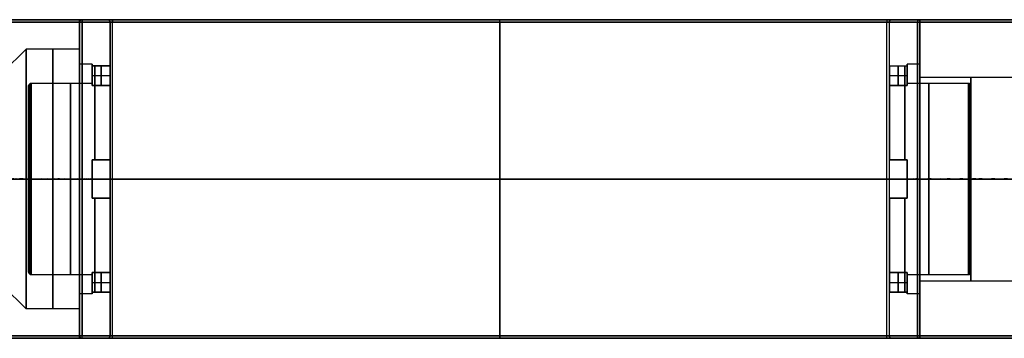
# Model space of a CAD drawing. Header units: centimetres. Extents: x -32 to 15, y -4 to 160.
# Tile 52 of 64: x -1.91 to 1.95, y 50 to 51.25. Entities that reach past the tile are written whole.
import ezdxf

# ---------------------------------------------------------------- set-up
doc = ezdxf.new("R2010")
doc.units = ezdxf.units.CM
doc.layers.add('Default', color=7, linetype='Continuous', true_color=0x000000)

# ---------------------------------------------------------------- blocks, each defined once
blk = doc.blocks.new('Z7535-03C')
at = {"layer": 'Default'}
for p, q in [((-45.282, -51.105), (-45.282, -35.705)), ((-45.182, -35.605), (-44.532, -35.605)), ((-44.532, -35.605), (-44.532, -37.605)), ((-39.032, -35.605, 13.9), (-39.032, -35.605, 5.5)), ((-39.032, -35.605, -5.5), (-39.032, -35.605, -13.9)), ((-39.032, -39.505, 14), (-39.032, -35.705, 14)), ((-39.032, -35.705, -14), (-39.032, -99.505, -14)), ((-33.532, -35.605), (-32.882, -35.605)), ((-33.532, -35.605), (-33.532, -37.605)), ((-32.782, -51.105), (-32.782, -35.705)), ((-44.532, -37.605), (-40.782, -37.605)), ((-40.782, -37.605), (-40.782, -47.105)), ((-39.032, -37.605, 1.75), (-39.032, -40.005, 1.75)), ((-39.032, -37.605, 5.5), (-39.032, -37.605, 1.75)), ((-39.032, -37.605, -1.75), (-39.032, -37.605, -5.5)), ((-37.282, -37.605), (-33.532, -37.605)), ((-37.282, -37.605), (-37.282, -47.105)), ((-39.032, -40.005, 13.5), (-39.032, -39.505, 14)), ((-39.032, -40.005, 13.5), (-39.032, -40.005, 1.746)), ((-37.432, -41.605, 13.5), (-37.432, -41.605, 0.709)), ((-39.032, -43.205, 13.5), (-39.032, -43.705, 14)), ((-39.032, -43.205, 13.5), (-39.032, -43.205, 1.746)), ((-39.032, -43.205, 1.75), (-39.032, -47.105, 1.75)), ((-39.032, -91.505, 14), (-39.032, -43.705, 14)), ((-43.032, -47.105), (-40.782, -47.105)), ((-43.032, -51.105), (-43.032, -47.105)), ((-39.032, -47.105, -4), (-39.032, -47.105, -1.75)), ((-39.032, -47.105, 1.75), (-39.032, -47.105, 4)), ((-37.282, -47.105), (-35.032, -47.105)), ((-35.032, -51.105), (-35.032, -47.105)), ((-45.282, -51.105), (-43.032, -51.105)), ((-39.032, -51.105, -8.95), (-39.032, -51.105, -4)), ((-39.032, -51.105, 4), (-39.032, -51.105, 8.95)), ((-39.032, -84.105, -8.95), (-39.032, -51.105, -8.95)), ((-39.032, -51.105, 8.95), (-39.032, -84.105, 8.95)), ((-35.032, -51.105), (-32.782, -51.105)), ((-45.282, -67.605, 13.9), (-45.282, -67.605, 8.95)), ((-45.282, -67.605, -8.95), (-45.282, -67.605, -13.9)), ((-45.282, -67.605, -8.95), (-32.782, -67.605, -8.95)), ((-45.282, -67.605, 8.95), (-32.782, -67.605, 8.95)), ((-32.882, -67.605, 14), (-45.182, -67.605, 14)), ((-45.182, -67.605, -14), (-32.882, -67.605, -14)), ((-32.782, -67.605, 13.9), (-32.782, -67.605, 8.95)), ((-32.782, -67.605, -8.95), (-32.782, -67.605, -13.9)), ((-45.282, -84.105), (-44.132, -84.105)), ((-45.282, -99.505), (-45.282, -84.105)), ((-44.132, -84.105), (-44.132, -86.205)), ((-39.032, -84.105, 8.95), (-39.032, -84.105, 5.1)), ((-39.032, -84.105, -5.1), (-39.032, -84.105, -8.95)), ((-33.932, -84.105), (-32.782, -84.105)), ((-33.932, -84.105), (-33.932, -86.205)), ((-32.782, -99.505), (-32.782, -84.105)), ((-43.232, -87.105), (-44.132, -86.205)), ((-34.832, -87.105), (-33.932, -86.205)), ((-43.232, -96.605), (-43.232, -87.105)), ((-39.032, -92.005, 4.2), (-39.032, -87.105, 4.2)), ((-34.832, -96.605), (-34.832, -87.105)), ((-39.032, -92.005, 13.5), (-39.032, -91.505, 14)), ((-39.032, -92.005, 13.5), (-39.032, -92.005, 4.198)), ((-37.432, -93.605, 13.5), (-37.432, -93.605, 3.883)), ((-39.032, -96.605, 4.2), (-39.032, -95.205, 4.2)), ((-39.032, -95.205, 13.5), (-39.032, -95.705, 14)), ((-39.032, -95.205, 13.5), (-39.032, -95.205, 4.198)), ((-39.032, -99.505, 14), (-39.032, -95.705, 14)), ((-43.232, -96.605), (-44.232, -97.605)), ((-34.832, -96.605), (-33.832, -97.605)), ((-44.332, -97.605), (-44.232, -97.605)), ((-44.332, -99.605), (-44.332, -97.605)), ((-39.032, -97.605, -5.3), (-39.032, -97.605, -5.2)), ((-39.032, -97.605, 5.2), (-39.032, -97.605, 5.3)), ((-33.832, -97.605), (-33.732, -97.605)), ((-33.732, -99.605), (-33.732, -97.605)), ((-45.182, -99.605), (-44.332, -99.605)), ((-39.032, -99.605, -13.9), (-39.032, -99.605, -5.3)), ((-39.032, -99.605, 5.3), (-39.032, -99.605, 13.9)), ((-33.732, -99.605), (-32.882, -99.605))]:
    blk.add_line(p, q, dxfattribs=at)
for centre, radius, start, end in [((-45.182, -35.705, 13.9), 0.1, 90, 180), ((-45.182, -35.705, -13.9), 0.1, 90, 180), ((-45.182, -35.705), 0.1, 90, 180), ((-32.882, -35.705, 13.9), 0.1, 0, 90), ((-32.882, -35.705, -13.9), 0.1, 0, 90), ((-39.032, -41.605, 14), 2.1, 0, 180), ((-39.032, -41.605, 13.5), 1.6, 0, 180), ((-39.032, -41.605, 14), 2.1, 180, 0), ((-39.032, -41.605, 13.5), 1.6, 180, 0), ((-39.032, -93.605, 13.5), 1.6, 180, 0), ((-45.182, -99.505, 13.9), 0.1, 180, 270), ((-32.882, -99.505, -13.9), 0.1, 270, 0), ((-32.882, -99.505), 0.1, 270, 0)]:
    blk.add_arc(centre, radius, start, end, dxfattribs=at)
at = {"layer": 'Default', "extrusion": (0, -1, 0)}
for centre, radius, start, end in [((-45.182, -13.9, 35.705), 0.1, 180, 270), ((-32.882, -13.9, 35.705), 0.1, 270, 0), ((-32.882, 13.9, 35.705), 0.1, 0, 90), ((-39.032, 0, 36.605), 5.5, 90, 270), ((-39.032, 0, 36.605), 5.5, 270, 90), ((-39.032, 0, 37.605), 5.5, 90, 270), ((-39.032, 0, 37.605), 1.75, 90, 270), ((-39.032, 0, 42.355), 1.75, 143.68, 270), ((-39.032, 0, 42.355), 1.75, 270, 36.2908), ((-39.032, 0, 47.105), 1.75, 270, 90), ((-45.182, 13.9, 67.605), 0.1, 90, 180), ((-32.882, -13.9, 67.605), 0.1, 270, 0), ((-39.032, 0, 85.155), 5.1, 90, 270), ((-39.032, 0, 85.155), 5.1, 270, 90), ((-39.032, 0, 86.205), 5.1, 90, 270), ((-39.032, 0, 97.605), 5.2, 90, 270), ((-39.032, 0, 97.605), 5.3, 270, 90), ((-39.032, 0, 97.605), 5.2, 270, 90), ((-39.032, 0, 99.605), 5.3, 90, 270), ((-39.032, 0, 99.605), 5.3, 270, 90)]:
    blk.add_arc(centre, radius, start, end, dxfattribs=at)
at = {"layer": 'Default', "extrusion": (0, 1, 0)}
for centre, radius, start, end in [((45.182, 13.9, -35.705), 0.1, 360, 90), ((39.032, 0, -35.605), 5.5, 270, 90), ((39.032, 0, -35.605), 5.5, 90, 270), ((39.032, 0, -37.605), 5.5, 90, 270), ((39.032, 0, -37.605), 1.75, 90, 270), ((39.032, 0, -47.105), 4, 270, 90), ((39.032, 0, -47.105), 1.75, 270, 90), ((39.032, 0, -47.105), 4, 90, 270), ((39.032, 0, -49.105), 4, 270, 90), ((39.032, 0, -49.105), 4, 90, 270), ((39.032, 0, -51.105), 4, 270, 90), ((39.032, 0, -51.105), 4, 90, 270), ((45.182, -13.9, -67.605), 0.1, 270, 0), ((32.882, 13.9, -67.605), 0.1, 90, 180), ((39.032, 0, -84.105), 5.1, 270, 90), ((39.032, 0, -84.105), 5.1, 90, 270), ((39.032, 0, -86.205), 5.1, 90, 270), ((39.032, 0, -87.105), 4.2, 270, 90), ((39.032, 0, -87.105), 4.2, 90, 270), ((39.032, 0, -91.855), 4.2, 270, 90), ((39.032, 0, -91.855), 4.2, 90, 270), ((39.032, 0, -96.605), 4.2, 270, 90), ((39.032, 0, -96.605), 4.2, 90, 270), ((39.032, 0, -97.605), 5.3, 270, 90), ((39.032, 0, -98.605), 5.3, 270, 90), ((39.032, 0, -98.605), 5.3, 90, 270), ((45.182, -13.9, -99.505), 0.1, 270, 0), ((45.182, 13.9, -99.505), 0.1, 360, 90), ((32.882, -13.9, -99.505), 0.1, 180, 270), ((32.882, 13.9, -99.505), 0.1, 90, 180)]:
    blk.add_arc(centre, radius, start, end, dxfattribs=at)
at = {"layer": 'Default', "extrusion": (1, 0, 0)}
for centre, start, end in [((-35.705, 13.9, -45.182), 0, 90), ((-35.705, 13.9, -32.882), 0, 90), ((-99.505, -13.9, -45.182), 180, 270), ((-99.505, -13.9, -32.882), 180, 270)]:
    blk.add_arc(centre, 0.1, start, end, dxfattribs=at)
at = {"layer": 'Default', "extrusion": (-1, 0, 0)}
for centre, start, end in [((35.705, -13.9, 45.182), 180, 270), ((35.705, 13.9, 39.032), 90, 180), ((35.705, -13.9, 39.032), 180, 270), ((35.705, -13.9, 32.882), 180, 270), ((99.505, 13.9, 45.182), 0, 90), ((99.505, 13.9, 39.032), 0, 90), ((99.505, -13.9, 39.032), 270, 0), ((99.505, 13.9, 32.882), 0, 90)]:
    blk.add_arc(centre, 0.1, start, end, dxfattribs=at)
at = {"layer": 'Default', "extrusion": (0, 0, -1)}
for centre, radius, start, end in [((32.882, -35.705), 0.1, 90, 180), ((39.032, -41.605, -7.104), 1.6, 0, 180.0008), ((39.032, -41.605, -7.104), 1.6, 180.0008, 0), ((39.032, -93.605, -14), 2.1, 0, 180), ((39.032, -93.605, -8.692), 1.6, 0, 180.0012), ((39.032, -93.605, -13.5), 1.6, 0, 180), ((39.032, -93.605, -14), 2.1, 180, 0), ((39.032, -93.605, -8.692), 1.6, 180.0012, 0), ((45.182, -99.505, 13.9), 0.1, 270, 0), ((45.182, -99.505), 0.1, 270, 0), ((32.882, -99.505, -13.9), 0.1, 180, 270)]:
    blk.add_arc(centre, radius, start, end, dxfattribs=at)
at = {"layer": 'Default'}
for points, degree in [([(-45.282, -99.505, -13.9), (-45.282, -67.605, -13.9), (-45.282, -35.705, -13.9)], 2), ([(-45.282, -35.705, -13.9), (-45.282, -35.705), (-45.282, -35.705, 13.9)], 2), ([(-45.282, -35.705, 13.9), (-45.282, -67.605, 13.9), (-45.282, -99.505, 13.9)], 2), ([(-32.882, -35.605, 13.9), (-39.032, -35.605, 13.9), (-45.182, -35.605, 13.9)], 2), ([(-45.182, -35.605, 13.9), (-45.182, -35.605), (-45.182, -35.605, -13.9)], 2), ([(-45.182, -35.605, -13.9), (-39.032, -35.605, -13.9), (-32.882, -35.605, -13.9)], 2), ([(-45.182, -99.505, 14), (-45.182, -67.605, 14), (-45.182, -35.705, 14)], 2), ([(-45.182, -35.705, 14), (-39.032, -35.705, 14), (-32.882, -35.705, 14)], 2), ([(-45.182, -35.705, -14), (-45.182, -67.605, -14), (-45.182, -99.505, -14)], 2), ([(-32.882, -35.705, -14), (-39.032, -35.705, -14), (-45.182, -35.705, -14)], 2), ([(-39.032, -37.605, -5.5), (-39.032, -36.605, -5.5), (-39.032, -35.605, -5.5)], 2), ([(-39.032, -35.605, 5.5), (-39.032, -36.605, 5.5), (-39.032, -37.605, 5.5)], 2), ([(-32.882, -35.605, -13.9), (-32.882, -35.605), (-32.882, -35.605, 13.9)], 2), ([(-32.882, -35.705, 14), (-32.882, -67.605, 14), (-32.882, -99.505, 14)], 2), ([(-32.882, -99.505, -14), (-32.882, -67.605, -14), (-32.882, -35.705, -14)], 2), ([(-32.782, -35.705, -13.9), (-32.782, -67.605, -13.9), (-32.782, -99.505, -13.9)], 2), ([(-32.782, -35.705, 13.9), (-32.782, -67.605, 13.9), (-32.782, -99.505, 13.9)], 2), ([(-32.782, -35.705, -13.9), (-32.782, -35.705), (-32.782, -35.705, 13.9)], 2), ([(-39.032, -40.005, 1.746), (-39.032, -38.805, 1.748), (-39.032, -37.605, 1.75)], 2), ([(-39.032, -37.605, -1.75), (-39.032, -42.355, -1.75), (-39.032, -47.105, -1.75)], 2), ([(-40.632, -41.605, 0.709), (-40.632, -41.412, 0.709), (-40.559, -41.039, 0.893), (-40.298, -40.57, 1.249), (-39.79, -40.137, 1.63), (-39.297, -40.005, 1.746), (-39.032, -40.005, 1.746)], 3), ([(-39.032, -40.005, 1.746), (-38.768, -40.005, 1.746), (-38.277, -40.136, 1.632), (-37.771, -40.561, 1.255), (-37.502, -41.04, 0.892), (-37.432, -41.413, 0.709), (-37.432, -41.605, 0.709)], 3), ([(-40.632, -41.605, 13.5), (-40.882, -41.605, 13.75), (-41.132, -41.605, 14)], 2), ([(-40.632, -41.605, 0.709), (-40.632, -41.797, 0.709), (-40.56, -42.17, 0.894), (-40.294, -42.645, 1.252), (-39.787, -43.074, 1.63), (-39.296, -43.205, 1.746), (-39.032, -43.205, 1.746)], 3), ([(-40.632, -41.605, 13.5), (-40.632, -41.605, 7.104), (-40.632, -41.605, 0.709)], 2), ([(-39.032, -43.205, 1.746), (-38.763, -43.205, 1.746), (-38.267, -43.069, 1.629), (-37.768, -42.641, 1.249), (-37.504, -42.172, 0.894), (-37.432, -41.798, 0.709), (-37.432, -41.605, 0.709)], 3), ([(-36.932, -41.605, 14), (-37.182, -41.605, 13.75), (-37.432, -41.605, 13.5)], 2), ([(-37.432, -41.605, 0.709), (-37.432, -41.605, 7.104), (-37.432, -41.605, 13.5)], 2), ([(-39.032, -47.105, 1.75), (-39.032, -45.155, 1.748), (-39.032, -43.205, 1.746)], 2), ([(-39.032, -47.105, -4), (-39.032, -49.105, -4), (-39.032, -51.105, -4)], 2), ([(-39.032, -51.105, 4), (-39.032, -49.105, 4), (-39.032, -47.105, 4)], 2), ([(-45.282, -51.105, -8.95), (-45.282, -51.105), (-45.282, -51.105, 8.95)], 2), ([(-45.282, -51.105, 8.95), (-39.032, -51.105, 8.95), (-32.782, -51.105, 8.95)], 2), ([(-32.782, -51.105, -8.95), (-39.032, -51.105, -8.95), (-45.282, -51.105, -8.95)], 2), ([(-45.282, -84.105, 8.95), (-45.282, -67.605, 8.95), (-45.282, -51.105, 8.95)], 2), ([(-45.282, -51.105, -8.95), (-45.282, -67.605, -8.95), (-45.282, -84.105, -8.95)], 2), ([(-32.782, -51.105, 8.95), (-32.782, -51.105), (-32.782, -51.105, -8.95)], 2), ([(-32.782, -51.105, -8.95), (-32.782, -67.605, -8.95), (-32.782, -84.105, -8.95)], 2), ([(-32.782, -84.105, 8.95), (-32.782, -67.605, 8.95), (-32.782, -51.105, 8.95)], 2), ([(-45.282, -84.105, 8.95), (-45.282, -84.105), (-45.282, -84.105, -8.95)], 2), ([(-45.282, -84.105, -8.95), (-39.032, -84.105, -8.95), (-32.782, -84.105, -8.95)], 2), ([(-32.782, -84.105, 8.95), (-39.032, -84.105, 8.95), (-45.282, -84.105, 8.95)], 2), ([(-39.032, -86.205, -5.1), (-39.032, -85.155, -5.1), (-39.032, -84.105, -5.1)], 2), ([(-39.032, -84.105, 5.1), (-39.032, -85.155, 5.1), (-39.032, -86.205, 5.1)], 2), ([(-32.782, -84.105, -8.95), (-32.782, -84.105), (-32.782, -84.105, 8.95)], 2), ([(-39.032, -86.205, 5.1), (-39.032, -86.655, 4.65), (-39.032, -87.105, 4.2)], 2), ([(-39.032, -87.105, -4.2), (-39.032, -86.655, -4.65), (-39.032, -86.205, -5.1)], 2), ([(-39.032, -87.105, -4.2), (-39.032, -91.855, -4.2), (-39.032, -96.605, -4.2)], 2), ([(-39.032, -92.005, 4.198), (-39.032, -89.555, 4.199), (-39.032, -87.105, 4.2)], 2), ([(-40.632, -93.605, 3.883), (-40.632, -93.331, 3.883), (-40.491, -92.779, 3.946), (-39.863, -92.148, 4.142), (-39.307, -92.005, 4.198), (-39.032, -92.005, 4.198)], 3), ([(-39.032, -92.005, 4.198), (-38.755, -92.005, 4.198), (-38.2, -92.15, 4.142), (-37.577, -92.772, 3.948), (-37.432, -93.328, 3.883), (-37.432, -93.605, 3.883)], 3), ([(-40.632, -93.605, 13.5), (-40.882, -93.605, 13.75), (-41.132, -93.605, 14)], 2), ([(-39.032, -95.205, 4.198), (-39.308, -95.205, 4.198), (-39.863, -95.06, 4.142), (-40.486, -94.438, 3.948), (-40.632, -93.882, 3.883), (-40.632, -93.605, 3.883)], 3), ([(-40.632, -93.605, 3.883), (-40.632, -93.605, 8.692), (-40.632, -93.605, 13.5)], 2), ([(-37.432, -93.605, 3.883), (-37.432, -93.877, 3.883), (-37.571, -94.429, 3.946), (-38.199, -95.061, 4.142), (-38.756, -95.205, 4.198), (-39.032, -95.205, 4.198)], 3), ([(-37.432, -93.605, 13.5), (-37.432, -93.605, 8.692), (-37.432, -93.605, 3.883)], 2), ([(-36.932, -93.605, 14), (-37.182, -93.605, 13.75), (-37.432, -93.605, 13.5)], 2), ([(-39.032, -96.605, 4.2), (-39.032, -95.905, 4.199), (-39.032, -95.205, 4.198)], 2), ([(-39.032, -96.605, 4.2), (-39.032, -97.105, 4.7), (-39.032, -97.605, 5.2)], 2), ([(-39.032, -97.605, -5.2), (-39.032, -97.105, -4.7), (-39.032, -96.605, -4.2)], 2), ([(-39.032, -97.605, 5.3), (-39.032, -98.605, 5.3), (-39.032, -99.605, 5.3)], 2), ([(-39.032, -99.605, -5.3), (-39.032, -98.605, -5.3), (-39.032, -97.605, -5.3)], 2), ([(-45.282, -99.505, 13.9), (-45.282, -99.505), (-45.282, -99.505, -13.9)], 2), ([(-32.882, -99.505, 14), (-39.032, -99.505, 14), (-45.182, -99.505, 14)], 2), ([(-45.182, -99.505, -14), (-39.032, -99.505, -14), (-32.882, -99.505, -14)], 2), ([(-45.182, -99.605, 13.9), (-39.032, -99.605, 13.9), (-32.882, -99.605, 13.9)], 2), ([(-32.882, -99.605, -13.9), (-39.032, -99.605, -13.9), (-45.182, -99.605, -13.9)], 2), ([(-45.182, -99.605, -13.9), (-45.182, -99.605), (-45.182, -99.605, 13.9)], 2), ([(-32.882, -99.605, 13.9), (-32.882, -99.605), (-32.882, -99.605, -13.9)], 2), ([(-32.782, -99.505, 13.9), (-32.782, -99.505), (-32.782, -99.505, -13.9)], 2)]:
    blk.add_open_spline(points, degree=degree, dxfattribs=at)
blk = doc.blocks.new('Z7535-03E')
at = {"layer": 'Default'}
for p, q in [((-35.382, -49.105), (-42.682, -49.105)), ((-39.032, -49.105, -3.65), (-39.032, -49.105, 3.65)), ((-39.032, -51.605, -3.75), (-39.032, -49.205, -3.75)), ((-39.032, -51.605, 3.75), (-39.032, -49.205, 3.75)), ((-45.282, -52.205), (-45.282, -51.205)), ((-45.182, -51.105), (-43.532, -51.105)), ((-43.532, -51.105), (-43.532, -51.605)), ((-39.032, -51.105, 8.9), (-39.032, -51.105, 4.5)), ((-39.032, -51.105, -4.5), (-39.032, -51.105, -8.9)), ((-39.032, -51.205, -9), (-39.032, -84.005, -9)), ((-39.032, -84.005, 9), (-39.032, -51.205, 9)), ((-34.532, -51.105), (-34.532, -51.605)), ((-34.532, -51.105), (-32.882, -51.105)), ((-32.782, -52.205), (-32.782, -51.205)), ((-42.782, -51.605), (-43.532, -51.605)), ((-43.151, -51.605, -0.75), (-43.151, -51.605, 0.75)), ((-43.087, -52.305, 0.75), (-43.087, -51.605, 0.75)), ((-43.087, -52.305, -0.75), (-43.087, -51.605, -0.75)), ((-38.282, -51.605, -4.087), (-39.782, -51.605, -4.087)), ((-39.782, -51.605, 4.087), (-38.282, -51.605, 4.087)), ((-39.782, -52.305, 4.056), (-39.782, -51.605, 4.056)), ((-39.782, -52.305, -4.056), (-39.782, -51.605, -4.056)), ((-39.032, -51.605, -3.75), (-39.032, -51.605, -4.5)), ((-39.032, -51.605, 3.75), (-39.032, -51.605, 4.5)), ((-38.282, -52.305, -4.056), (-38.282, -51.605, -4.056)), ((-38.282, -52.305, 4.056), (-38.282, -51.605, 4.056)), ((-35.282, -51.605), (-34.532, -51.605)), ((-34.976, -52.305, -0.75), (-34.976, -51.605, -0.75)), ((-34.976, -52.305, 0.75), (-34.976, -51.605, 0.75)), ((-34.913, -51.605, 0.75), (-34.913, -51.605, -0.75)), ((-42.706, -51.955, 0.75), (-43.469, -51.955, 0.75)), ((-43.469, -51.955, -0.75), (-42.706, -51.955, -0.75)), ((-39.782, -51.955, 4.437), (-39.782, -51.955, 3.674)), ((-39.782, -51.955, -3.674), (-39.782, -51.955, -4.437)), ((-38.282, -51.955, -4.437), (-38.282, -51.955, -3.674)), ((-38.282, -51.955, 3.674), (-38.282, -51.955, 4.437)), ((-35.357, -51.955, -0.75), (-34.595, -51.955, -0.75)), ((-34.595, -51.955, 0.75), (-35.357, -51.955, 0.75)), ((-45.182, -52.305), (-32.882, -52.305)), ((-39.032, -52.305, -7.7), (-39.032, -52.305, 7.7)), ((-39.032, -82.805, -7.8), (-39.032, -52.405, -7.8)), ((-39.032, -52.405, 7.8), (-39.032, -82.805, 7.8)), ((-45.282, -67.605, -8.9), (-45.282, -67.605, -7.9)), ((-45.282, -67.605, 7.9), (-45.282, -67.605, 8.9)), ((-45.182, -67.605, -7.8), (-32.882, -67.605, -7.8)), ((-45.182, -67.605, -9), (-32.882, -67.605, -9)), ((-45.182, -67.605, 9), (-32.882, -67.605, 9)), ((-45.182, -67.605, 7.8), (-32.882, -67.605, 7.8)), ((-32.782, -67.605, -8.9), (-32.782, -67.605, -7.9)), ((-32.782, -67.605, 7.9), (-32.782, -67.605, 8.9)), ((-45.282, -84.005), (-45.282, -83.005)), ((-45.182, -82.905), (-32.882, -82.905)), ((-43.087, -83.605, 0.75), (-43.087, -82.905, 0.75)), ((-43.087, -83.605, -0.75), (-43.087, -82.905, -0.75)), ((-39.782, -83.605, 4.056), (-39.782, -82.905, 4.056)), ((-39.782, -83.605, -4.056), (-39.782, -82.905, -4.056)), ((-39.032, -82.905, 7.7), (-39.032, -82.905, -7.7)), ((-38.282, -83.605, 4.056), (-38.282, -82.905, 4.056)), ((-38.282, -83.605, -4.056), (-38.282, -82.905, -4.056)), ((-34.976, -83.605, 0.75), (-34.976, -82.905, 0.75)), ((-34.976, -83.605, -0.75), (-34.976, -82.905, -0.75)), ((-32.782, -84.005), (-32.782, -83.005)), ((-42.706, -83.255, 0.75), (-43.469, -83.255, 0.75)), ((-43.469, -83.255, -0.75), (-42.706, -83.255, -0.75)), ((-39.782, -83.255, 4.437), (-39.782, -83.255, 3.674)), ((-39.782, -83.255, -3.674), (-39.782, -83.255, -4.437)), ((-38.282, -83.255, 3.674), (-38.282, -83.255, 4.437)), ((-38.282, -83.255, -4.437), (-38.282, -83.255, -3.674)), ((-34.595, -83.255, 0.75), (-35.357, -83.255, 0.75)), ((-35.357, -83.255, -0.75), (-34.595, -83.255, -0.75)), ((-43.532, -83.605), (-43.532, -84.105)), ((-42.782, -83.605), (-43.532, -83.605)), ((-43.151, -83.605, 0.75), (-43.151, -83.605, -0.75)), ((-38.282, -83.605, 4.087), (-39.782, -83.605, 4.087)), ((-39.782, -83.605, -4.087), (-38.282, -83.605, -4.087)), ((-39.032, -83.605, 3.75), (-39.032, -83.605, 4.5)), ((-39.032, -83.605, -3.75), (-39.032, -86.005, -3.75)), ((-39.032, -83.605, 3.75), (-39.032, -86.005, 3.75)), ((-39.032, -83.605, -3.75), (-39.032, -83.605, -4.5)), ((-35.282, -83.605), (-34.532, -83.605)), ((-34.913, -83.605, -0.75), (-34.913, -83.605, 0.75)), ((-34.532, -83.605), (-34.532, -84.105)), ((-45.182, -84.105), (-43.532, -84.105)), ((-39.032, -84.105, -8.9), (-39.032, -84.105, -4.5)), ((-39.032, -84.105, 4.5), (-39.032, -84.105, 8.9)), ((-34.532, -84.105), (-32.882, -84.105)), ((-35.382, -86.105), (-42.682, -86.105)), ((-39.032, -86.105, -3.65), (-39.032, -86.105, 3.65))]:
    blk.add_line(p, q, dxfattribs=at)
at = {"layer": 'Default', "extrusion": (0, 0, -1)}
for centre, start, end in [((42.682, -49.205), 360, 45), ((42.682, -49.205), 45, 90), ((35.382, -49.205), 135, 180), ((45.182, -51.205, -8.9), 360, 90), ((32.882, -51.205), 90, 180), ((45.182, -52.205, -7.7), 270, 0), ((45.182, -52.205), 270, 0), ((32.882, -52.205, 7.7), 180, 270), ((32.882, -52.205, -7.7), 180, 270), ((45.182, -83.005, 7.7), 0, 90), ((32.882, -83.005, -7.7), 90, 180), ((32.882, -83.005), 90, 180), ((45.182, -84.005), 270, 0), ((32.882, -84.005, 8.9), 180, 270), ((32.882, -84.005, -8.9), 180, 270), ((42.682, -86.005), 315, 0), ((42.682, -86.005), 270, 315), ((35.382, -86.005), 180, 225)]:
    blk.add_arc(centre, 0.1, start, end, dxfattribs=at)
at = {"layer": 'Default', "extrusion": (0, -1, 0)}
for centre, radius, start, end in [((-39.032, 0, 49.205), 3.75, 180, 0), ((-39.032, 0, 49.205), 3.75, 0, 180), ((-39.032, 0, 49.134), 3.721, 180, 0), ((-39.032, 0, 49.134), 3.721, 0, 180), ((-39.032, 0, 49.105), 3.65, 0, 180), ((-39.032, 0, 49.105), 3.65, 180, 0), ((-45.182, 8.9, 51.205), 0.1, 90, 180), ((-45.182, -8.9, 51.205), 0.1, 180, 270), ((-39.032, 0, 51.105), 4.5, 270, 90), ((-32.882, 8.9, 51.205), 0.1, 0, 90), ((-39.032, 0, 51.705), 4.5, 99.5941, 170.4059), ((-39.032, 0, 51.705), 4.5, 189.5941, 260.4059), ((-39.031, -0.004, 51.605), 3.746, 258.4406, 281.537), ((-39.032, 0, 51.705), 4.5, 279.5941, 350.4059), ((-39.032, 0, 51.705), 4.5, 9.5941, 80.4059), ((-39.025, 0, 51.605), 3.743, 348.4411, 0), ((-39.032, 0, 51.605), 3.75, 0, 11.537), ((-45.182, 7.9, 52.405), 0.1, 180, 270), ((-39.032, 0, 52.305), 4.5, 189.5941, 260.4059), ((-39.032, 0, 52.305), 4.5, 99.5941, 170.4059), ((-39.032, 0, 52.305), 4.5, 9.5941, 80.4059), ((-39.032, 0, 52.305), 4.5, 279.5941, 350.4059), ((-32.882, -7.9, 52.405), 0.1, 0, 90), ((-45.182, -7.9, 67.605), 0.1, 90, 180), ((-45.182, 8.9, 67.605), 0.1, 90, 180), ((-32.882, -8.9, 67.605), 0.1, 270, 0), ((-32.882, 7.9, 67.605), 0.1, 270, 0), ((-45.182, 7.9, 82.805), 0.1, 180, 270), ((-39.032, 0, 82.905), 4.5, 99.5941, 170.4059), ((-39.032, 0, 82.905), 4.5, 189.5941, 260.4059), ((-39.032, 0, 82.905), 3.75, 191.537, 258.463), ((-39.032, 0, 82.905), 3.75, 101.537, 168.463), ((-39.032, 0, 82.905), 4.5, 279.5941, 350.4059), ((-39.032, 0, 82.905), 4.5, 9.5941, 80.4059), ((-39.032, 0, 82.905), 3.75, 281.537, 348.463), ((-39.032, 0, 82.905), 3.75, 11.537, 78.463), ((-32.882, -7.9, 82.805), 0.1, 0, 90), ((-32.882, 7.9, 82.805), 0.1, 270, 0), ((-39.032, 0, 83.505), 4.5, 99.5941, 170.4059), ((-39.032, 0, 83.505), 4.5, 189.5941, 260.4059), ((-39.032, 0, 83.505), 4.5, 279.5941, 350.4059), ((-39.032, 0, 83.505), 4.5, 9.5941, 80.4059), ((-39.032, 0, 83.605), 4.5, 170.4059, 189.5941), ((-39.032, 0, 83.605), 3.75, 180, 191.537), ((-39.039, 0, 83.605), 3.743, 168.4411, 180), ((-39.032, 0, 83.605), 4.5, 90, 99.5941), ((-39.032, 0, 83.605), 4.5, 260.4059, 270), ((-39.031, -0.004, 83.605), 3.746, 258.4406, 281.537), ((-39.032, 0, 83.605), 4.5, 270, 279.5941), ((-39.032, 0, 83.605), 4.5, 80.4059, 90), ((-39.032, 0, 83.605), 4.5, 350.4059, 9.5941), ((-45.182, -8.9, 84.005), 0.1, 180, 270), ((-39.032, 0, 84.105), 4.5, 90, 270), ((-32.882, -8.9, 84.005), 0.1, 270, 0), ((-32.882, 8.9, 84.005), 0.1, 0, 90), ((-39.032, 0, 84.455), 3.75, 180, 0), ((-39.032, 0, 84.455), 3.75, 0, 180)]:
    blk.add_arc(centre, radius, start, end, dxfattribs=at)
at = {"layer": 'Default', "extrusion": (-1, 0, 0)}
for centre, radius, start, end in [((49.205, 3.65, 39.032), 0.1, 135, 180), ((49.205, 3.65, 39.032), 0.1, 90, 135), ((51.205, -8.9, 39.032), 0.1, 180, 270), ((51.205, 8.9, 39.032), 0.1, 90, 180), ((51.205, -8.9, 32.882), 0.1, 180, 270), ((51.205, 8.9, 32.882), 0.1, 90, 180), ((52.405, 7.7, 45.282), 0.2, 90, 180), ((52.405, -7.7, 45.282), 0.2, 180, 270), ((52.405, -7.7, 32.882), 0.1, 180, 270), ((52.405, 7.7, 32.882), 0.1, 90, 180), ((52.405, -7.7, 32.782), 0.2, 180, 270), ((52.405, 7.7, 32.782), 0.2, 90, 180), ((82.805, 7.7, 45.282), 0.2, 0, 90), ((82.805, -7.7, 45.282), 0.2, 270, 0), ((82.805, -7.7, 32.882), 0.1, 270, 360), ((82.805, 7.7, 32.882), 0.1, 0, 90), ((82.805, -7.7, 32.782), 0.2, 270, 0), ((82.805, 7.7, 32.782), 0.2, 0, 90), ((84.005, 8.9, 45.182), 0.1, 0, 90), ((84.005, -8.9, 39.032), 0.1, 270, 0), ((84.005, 8.9, 39.032), 0.1, 0, 90), ((84.005, -8.9, 32.882), 0.1, 270, 360), ((86.005, 3.65, 39.032), 0.1, 45, 90), ((86.005, 3.65, 39.032), 0.1, 0, 45)]:
    blk.add_arc(centre, radius, start, end, dxfattribs=at)
at = {"layer": 'Default', "extrusion": (1, 0, 0)}
for centre, start, end in [((-49.205, -3.65, -39.032), 315, 0), ((-49.205, -3.65, -39.032), 270, 315), ((-51.205, -8.9, -45.182), 270, 0), ((-51.205, 8.9, -45.182), 0, 90), ((-52.405, -7.7, -45.182), 270, 0), ((-52.405, 7.7, -45.182), 0, 90), ((-52.405, -7.7, -39.032), 270, 0), ((-52.405, 7.7, -39.032), 0, 90), ((-82.805, -7.7, -45.182), 180, 270), ((-82.805, 7.7, -45.182), 90, 180), ((-82.805, -7.7, -39.032), 180, 270), ((-82.805, 7.7, -39.032), 90, 180), ((-84.005, -8.9, -45.182), 180, 270), ((-84.005, 8.9, -32.882), 90, 180), ((-86.005, -3.65, -39.032), 225, 270), ((-86.005, -3.65, -39.032), 180, 225)]:
    blk.add_arc(centre, 0.1, start, end, dxfattribs=at)
at = {"layer": 'Default'}
for centre, start, end in [((-35.382, -49.205), 45, 90), ((-45.182, -51.205, -8.9), 90, 180), ((-45.182, -51.205), 90, 180), ((-32.882, -51.205, 8.9), 0, 90), ((-32.882, -51.205, -8.9), 0, 90), ((-45.182, -52.205, -7.7), 180, 270), ((-32.882, -52.205), 270, 0), ((-45.182, -83.005, 7.7), 90, 180), ((-45.182, -83.005), 90, 180), ((-32.882, -83.005, -7.7), 0, 90), ((-45.182, -84.005, 8.9), 180, 270), ((-45.182, -84.005, -8.9), 180, 270), ((-32.882, -84.005), 270, 0), ((-35.382, -86.005), 270, 315)]:
    blk.add_arc(centre, 0.1, start, end, dxfattribs=at)
at = {"layer": 'Default', "extrusion": (0, 1, 0)}
for centre, radius, start, end in [((39.032, 0, -50.755), 3.75, 180, 0), ((39.032, 0, -50.755), 3.75, 0, 180), ((39.032, 0, -51.105), 4.5, 270, 90), ((32.882, -8.9, -51.205), 0.1, 180, 270), ((39.032, 0, -51.605), 4.5, 350.4059, 9.5941), ((39.032, 0, -51.605), 3.75, 348.463, 0), ((39.039, 0, -51.605), 3.743, 0, 11.5589), ((39.032, 0, -51.605), 4.5, 270, 279.5941), ((39.032, 0, -51.605), 4.5, 80.4059, 90), ((39.032, 0.004, -51.605), 3.746, 78.463, 101.5594), ((39.032, 0, -51.605), 4.5, 90, 99.5941), ((39.032, 0, -51.605), 4.5, 260.4059, 270), ((39.032, 0, -51.605), 4.5, 170.4059, 189.5941), ((45.182, -7.9, -52.405), 0.1, 360, 90), ((39.032, 0, -52.305), 3.75, 281.537, 348.463), ((39.032, 0, -52.305), 3.75, 11.537, 78.463), ((39.032, 0, -52.305), 3.75, 191.537, 258.463), ((39.032, 0, -52.305), 3.75, 101.537, 168.463), ((32.882, 7.9, -52.405), 0.1, 180, 270), ((45.182, 7.9, -67.605), 0.1, 270, 0), ((45.182, -8.9, -67.605), 0.1, 270, 0), ((32.882, 8.9, -67.605), 0.1, 90, 180), ((32.882, -7.9, -67.605), 0.1, 90, 180), ((45.182, -7.9, -82.805), 0.1, 360, 90), ((39.032, 0.004, -83.605), 3.746, 78.463, 101.5594), ((39.025, 0, -83.605), 3.743, 180, 191.5589), ((39.032, 0, -83.605), 3.75, 168.463, 180), ((45.182, 8.9, -84.005), 0.1, 360, 90), ((39.032, 0, -84.105), 4.5, 90, 270), ((39.032, 0, -86.005), 3.75, 180, 0), ((39.032, 0, -86.005), 3.75, 0, 180), ((39.032, 0, -86.075), 3.721, 180, 0), ((39.032, 0, -86.075), 3.721, 0, 180), ((39.032, 0, -86.105), 3.65, 0, 180), ((39.032, 0, -86.105), 3.65, 180, 0)]:
    blk.add_arc(centre, radius, start, end, dxfattribs=at)
at = {"layer": 'Default'}
for points in [[(-42.782, -51.605), (-42.782, -50.405), (-42.782, -49.205)], [(-35.282, -49.205), (-35.282, -50.405), (-35.282, -51.605)], [(-45.282, -51.205, -8.9), (-45.282, -51.205), (-45.282, -51.205, 8.9)], [(-45.282, -51.205, 8.9), (-45.282, -67.605, 8.9), (-45.282, -84.005, 8.9)], [(-45.282, -84.005, -8.9), (-45.282, -67.605, -8.9), (-45.282, -51.205, -8.9)], [(-45.182, -51.105, -8.9), (-39.032, -51.105, -8.9), (-32.882, -51.105, -8.9)], [(-32.882, -51.105, 8.9), (-39.032, -51.105, 8.9), (-45.182, -51.105, 8.9)], [(-45.182, -51.105, 8.9), (-45.182, -51.105), (-45.182, -51.105, -8.9)], [(-32.882, -51.205, -9), (-39.032, -51.205, -9), (-45.182, -51.205, -9)], [(-45.182, -51.205, -9), (-45.182, -67.605, -9), (-45.182, -84.005, -9)], [(-45.182, -51.205, 9), (-39.032, -51.205, 9), (-32.882, -51.205, 9)], [(-45.182, -84.005, 9), (-45.182, -67.605, 9), (-45.182, -51.205, 9)], [(-39.032, -51.105, 4.5), (-39.032, -51.355, 4.5), (-39.032, -51.605, 4.5)], [(-39.032, -51.605, -4.5), (-39.032, -51.355, -4.5), (-39.032, -51.105, -4.5)], [(-32.882, -51.105, -8.9), (-32.882, -51.105), (-32.882, -51.105, 8.9)], [(-32.882, -84.005, -9), (-32.882, -67.605, -9), (-32.882, -51.205, -9)], [(-32.882, -51.205, 9), (-32.882, -67.605, 9), (-32.882, -84.005, 9)], [(-32.782, -84.005, 8.9), (-32.782, -67.605, 8.9), (-32.782, -51.205, 8.9)], [(-32.782, -51.205, 8.9), (-32.782, -51.205), (-32.782, -51.205, -8.9)], [(-32.782, -51.205, -8.9), (-32.782, -67.605, -8.9), (-32.782, -84.005, -8.9)], [(-43.469, -52.305, -0.75), (-43.469, -51.955, -0.75), (-43.469, -51.605, -0.75)], [(-43.469, -51.605, 0.75), (-43.469, -51.955, 0.75), (-43.469, -52.305, 0.75)], [(-42.706, -51.605, -0.75), (-43.087, -51.605, -0.75), (-43.469, -51.605, -0.75)], [(-43.469, -51.605, 0.75), (-43.087, -51.605, 0.75), (-42.706, -51.605, 0.75)], [(-42.706, -52.305, -0.75), (-42.706, -51.955, -0.75), (-42.706, -51.605, -0.75)], [(-42.706, -51.605, 0.75), (-42.706, -51.955, 0.75), (-42.706, -52.305, 0.75)], [(-39.782, -51.605, -4.437), (-39.782, -51.955, -4.437), (-39.782, -52.305, -4.437)], [(-39.782, -52.305, 4.437), (-39.782, -51.955, 4.437), (-39.782, -51.605, 4.437)], [(-39.782, -51.605, -4.437), (-39.782, -51.605, -4.056), (-39.782, -51.605, -3.674)], [(-39.782, -52.305, 3.674), (-39.782, -51.955, 3.674), (-39.782, -51.605, 3.674)], [(-39.782, -51.605, 3.674), (-39.782, -51.605, 4.056), (-39.782, -51.605, 4.437)], [(-39.782, -51.605, -3.674), (-39.782, -51.955, -3.674), (-39.782, -52.305, -3.674)], [(-38.282, -51.605, 4.437), (-38.282, -51.955, 4.437), (-38.282, -52.305, 4.437)], [(-38.282, -52.305, -4.437), (-38.282, -51.955, -4.437), (-38.282, -51.605, -4.437)], [(-38.282, -51.605, -3.674), (-38.282, -51.605, -4.056), (-38.282, -51.605, -4.437)], [(-38.282, -52.305, -3.674), (-38.282, -51.955, -3.674), (-38.282, -51.605, -3.674)], [(-38.282, -51.605, 4.437), (-38.282, -51.605, 4.056), (-38.282, -51.605, 3.674)], [(-38.282, -51.605, 3.674), (-38.282, -51.955, 3.674), (-38.282, -52.305, 3.674)], [(-34.595, -51.605, -0.75), (-34.976, -51.605, -0.75), (-35.358, -51.605, -0.75)], [(-35.358, -51.605, -0.75), (-35.357, -51.955, -0.75), (-35.357, -52.305, -0.75)], [(-35.357, -51.605, 0.75), (-34.976, -51.605, 0.75), (-34.595, -51.605, 0.75)], [(-35.357, -52.305, 0.75), (-35.357, -51.955, 0.75), (-35.357, -51.605, 0.75)], [(-34.595, -52.305, -0.75), (-34.595, -51.955, -0.75), (-34.595, -51.605, -0.75)], [(-34.595, -52.305, 0.75), (-34.595, -51.955, 0.75), (-34.595, -51.605, 0.75)], [(-45.282, -52.205, 7.7), (-45.282, -52.205), (-45.282, -52.205, -7.7)], [(-45.282, -82.805, 7.9), (-45.282, -67.605, 7.9), (-45.282, -52.405, 7.9)], [(-45.282, -52.405, -7.9), (-45.282, -67.605, -7.9), (-45.282, -82.805, -7.9)], [(-45.182, -52.305, -7.7), (-39.032, -52.305, -7.7), (-32.882, -52.305, -7.7)], [(-45.182, -52.305, 7.7), (-39.032, -52.305, 7.7), (-32.882, -52.305, 7.7)], [(-45.182, -52.305, -7.7), (-45.182, -52.305), (-45.182, -52.305, 7.7)], [(-45.182, -52.405, -7.8), (-39.032, -52.405, -7.8), (-32.882, -52.405, -7.8)], [(-45.182, -82.805, -7.8), (-45.182, -67.605, -7.8), (-45.182, -52.405, -7.8)], [(-45.182, -52.405, 7.8), (-39.032, -52.405, 7.8), (-32.882, -52.405, 7.8)], [(-45.182, -52.405, 7.8), (-45.182, -67.605, 7.8), (-45.182, -82.805, 7.8)], [(-42.706, -52.305, -0.75), (-43.087, -52.305, -0.75), (-43.469, -52.305, -0.75)], [(-43.469, -52.305, 0.75), (-43.087, -52.305, 0.75), (-42.706, -52.305, 0.75)], [(-39.782, -52.305, -4.437), (-39.782, -52.305, -4.056), (-39.782, -52.305, -3.674)], [(-39.782, -52.305, 3.674), (-39.782, -52.305, 4.056), (-39.782, -52.305, 4.437)], [(-38.282, -52.305, 4.437), (-38.282, -52.305, 4.056), (-38.282, -52.305, 3.674)], [(-38.282, -52.305, -3.674), (-38.282, -52.305, -4.056), (-38.282, -52.305, -4.437)], [(-35.357, -52.305, 0.75), (-34.976, -52.305, 0.75), (-34.595, -52.305, 0.75)], [(-34.595, -52.305, -0.75), (-34.976, -52.305, -0.75), (-35.357, -52.305, -0.75)], [(-32.882, -52.305, 7.7), (-32.882, -52.305), (-32.882, -52.305, -7.7)], [(-32.882, -52.405, -7.8), (-32.882, -67.605, -7.8), (-32.882, -82.805, -7.8)], [(-32.882, -82.805, 7.8), (-32.882, -67.605, 7.8), (-32.882, -52.405, 7.8)], [(-32.782, -52.205, 7.7), (-32.782, -52.205), (-32.782, -52.205, -7.7)], [(-32.782, -52.405, -7.9), (-32.782, -67.605, -7.9), (-32.782, -82.805, -7.9)], [(-32.782, -82.805, 7.9), (-32.782, -67.605, 7.9), (-32.782, -52.405, 7.9)], [(-45.282, -83.005, -7.7), (-45.282, -83.005), (-45.282, -83.005, 7.7)], [(-45.182, -82.805, -7.8), (-39.032, -82.805, -7.8), (-32.882, -82.805, -7.8)], [(-45.182, -82.805, 7.8), (-39.032, -82.805, 7.8), (-32.882, -82.805, 7.8)], [(-45.182, -82.905, -7.7), (-39.032, -82.905, -7.7), (-32.882, -82.905, -7.7)], [(-32.882, -82.905, 7.7), (-39.032, -82.905, 7.7), (-45.182, -82.905, 7.7)], [(-45.182, -82.905, 7.7), (-45.182, -82.905), (-45.182, -82.905, -7.7)], [(-43.469, -82.905, 0.75), (-43.469, -83.255, 0.75), (-43.469, -83.605, 0.75)], [(-43.469, -83.605, -0.75), (-43.469, -83.255, -0.75), (-43.469, -82.905, -0.75)], [(-42.706, -82.905, 0.75), (-43.087, -82.905, 0.75), (-43.469, -82.905, 0.75)], [(-43.469, -82.905, -0.75), (-43.087, -82.905, -0.75), (-42.706, -82.905, -0.75)], [(-42.706, -83.605, -0.75), (-42.706, -83.255, -0.75), (-42.706, -82.905, -0.75)], [(-42.706, -82.905, 0.75), (-42.706, -83.255, 0.75), (-42.706, -83.605, 0.75)], [(-39.782, -83.605, 4.437), (-39.782, -83.255, 4.437), (-39.782, -82.905, 4.437)], [(-39.782, -82.905, -4.437), (-39.782, -83.255, -4.437), (-39.782, -83.605, -4.437)], [(-39.782, -82.905, 4.437), (-39.782, -82.905, 4.056), (-39.782, -82.905, 3.674)], [(-39.782, -82.905, -3.674), (-39.782, -82.905, -4.056), (-39.782, -82.905, -4.437)], [(-39.782, -83.605, 3.674), (-39.782, -83.255, 3.674), (-39.782, -82.905, 3.674)], [(-39.782, -82.905, -3.674), (-39.782, -83.255, -3.674), (-39.782, -83.605, -3.674)], [(-38.282, -83.605, -4.437), (-38.282, -83.255, -4.437), (-38.282, -82.905, -4.437)], [(-38.282, -82.905, 4.437), (-38.282, -83.255, 4.437), (-38.282, -83.605, 4.437)], [(-38.282, -82.905, 4.437), (-38.282, -82.905, 4.056), (-38.282, -82.905, 3.674)], [(-38.282, -82.905, 3.674), (-38.282, -83.255, 3.674), (-38.282, -83.605, 3.674)], [(-38.282, -82.905, -4.437), (-38.282, -82.905, -4.056), (-38.282, -82.905, -3.674)], [(-38.282, -83.605, -3.674), (-38.282, -83.255, -3.674), (-38.282, -82.905, -3.674)], [(-35.357, -82.905, -0.75), (-35.357, -83.255, -0.75), (-35.358, -83.605, -0.75)], [(-35.357, -82.905, -0.75), (-34.976, -82.905, -0.75), (-34.595, -82.905, -0.75)], [(-34.595, -82.905, 0.75), (-34.976, -82.905, 0.75), (-35.357, -82.905, 0.75)], [(-35.357, -83.605, 0.75), (-35.357, -83.255, 0.75), (-35.357, -82.905, 0.75)], [(-34.595, -82.905, -0.75), (-34.595, -83.255, -0.75), (-34.595, -83.605, -0.75)], [(-34.595, -83.605, 0.75), (-34.595, -83.255, 0.75), (-34.595, -82.905, 0.75)], [(-32.882, -82.905, -7.7), (-32.882, -82.905), (-32.882, -82.905, 7.7)], [(-32.782, -83.005, -7.7), (-32.782, -83.005), (-32.782, -83.005, 7.7)], [(-42.706, -83.605, 0.75), (-43.087, -83.605, 0.75), (-43.469, -83.605, 0.75)], [(-43.469, -83.605, -0.75), (-43.087, -83.605, -0.75), (-42.706, -83.605, -0.75)], [(-42.782, -86.005), (-42.782, -84.805), (-42.782, -83.605)], [(-39.782, -83.605, 4.437), (-39.782, -83.605, 4.056), (-39.782, -83.605, 3.674)], [(-39.782, -83.605, -3.674), (-39.782, -83.605, -4.056), (-39.782, -83.605, -4.437)], [(-39.032, -84.105, -4.5), (-39.032, -83.855, -4.5), (-39.032, -83.605, -4.5)], [(-39.032, -83.605, 4.5), (-39.032, -83.855, 4.5), (-39.032, -84.105, 4.5)], [(-38.282, -83.605, 3.674), (-38.282, -83.605, 4.056), (-38.282, -83.605, 4.437)], [(-38.282, -83.605, -4.437), (-38.282, -83.605, -4.056), (-38.282, -83.605, -3.674)], [(-35.358, -83.605, -0.75), (-34.976, -83.605, -0.75), (-34.595, -83.605, -0.75)], [(-34.595, -83.605, 0.75), (-34.976, -83.605, 0.75), (-35.357, -83.605, 0.75)], [(-35.282, -83.605), (-35.282, -84.805), (-35.282, -86.005)], [(-45.282, -84.005, 8.9), (-45.282, -84.005), (-45.282, -84.005, -8.9)], [(-45.182, -84.005, -9), (-39.032, -84.005, -9), (-32.882, -84.005, -9)], [(-32.882, -84.005, 9), (-39.032, -84.005, 9), (-45.182, -84.005, 9)], [(-45.182, -84.105, 8.9), (-39.032, -84.105, 8.9), (-32.882, -84.105, 8.9)], [(-32.882, -84.105, -8.9), (-39.032, -84.105, -8.9), (-45.182, -84.105, -8.9)], [(-45.182, -84.105, -8.9), (-45.182, -84.105), (-45.182, -84.105, 8.9)], [(-32.882, -84.105, 8.9), (-32.882, -84.105), (-32.882, -84.105, -8.9)], [(-32.782, -84.005, -8.9), (-32.782, -84.005), (-32.782, -84.005, 8.9)]]:
    blk.add_open_spline(points, degree=2, dxfattribs=at)
blk = doc.blocks.new('Z7535-03_ASM')
at = {"layer": 'Default', "extrusion": (0, 0, -1), "rotation": 90}
for name in ['Z7535-03C', 'Z7535-03E']:
    blk.add_blockref(name, (-67.605, 45.282, -14), dxfattribs=at)
blk = doc.blocks.new('F4265N_Q305_ASM')
at = {"layer": 'Default'}
blk.add_blockref('Z7535-03_ASM', (-0.3, 500, -13.7), dxfattribs=at)

msp = doc.modelspace()

# ---------------------------------------------------------------- block references
at = {"layer": 'Default', "xscale": 0.1, "yscale": 0.1, "zscale": 0.1}
msp.add_blockref('F4265N_Q305_ASM', (0, 0), dxfattribs=at)

doc.saveas('drawing.dxf')
